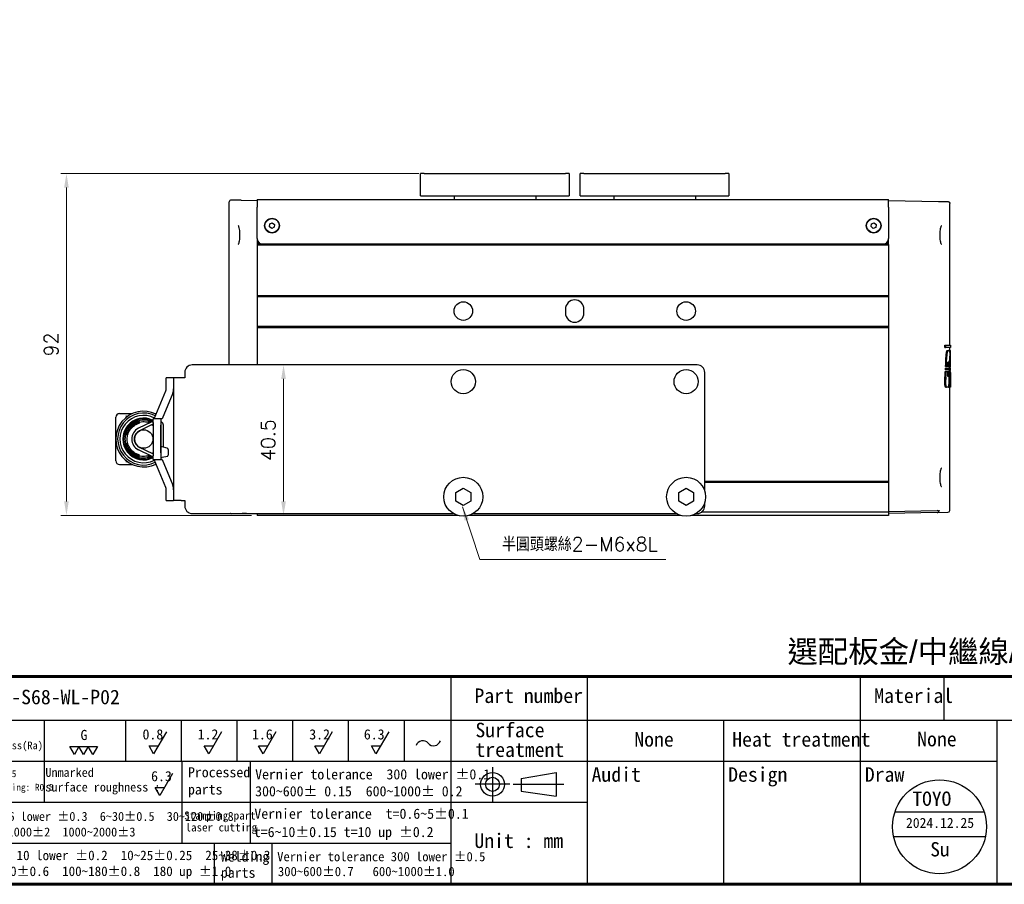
# Model space of a CAD drawing. Header units: inches. Extents: x 0 to 6721, y -3375 to 1330.
# Tile 192 of 198: x 6259 to 6524, y -302 to -70. Entities that reach past the tile are written whole.
import ezdxf
from ezdxf.enums import TextEntityAlignment as Align

# ---------------------------------------------------------------- set-up
doc = ezdxf.new("R2010")
doc.units = ezdxf.units.IN
doc.header["$MEASUREMENT"] = 0
doc.linetypes.add('SLD-實線', pattern=[0])
for name, color, linetype, lineweight in [('AM_0', 7, 'Continuous', 30), ('AM_5', 3, 'Continuous', 15), ('可見 (ISO)', 7, 'Continuous', 25)]:
    doc.layers.add(name, color=color, linetype=linetype, lineweight=lineweight)
doc.layers.add('BORDER', color=7, linetype='Continuous')
doc.layers.add('圖框', color=7, linetype='SLD-實線')
doc.styles.get("Standard").update_dxf_attribs({"font": 'arial.ttf'})
doc.styles.add('尺寸標註', font='romans.shx', dxfattribs={"bigfont": 'CHINESET.SHX'})
doc.styles.add('標題欄', font='txt')
doc.dimstyles.new('CNS1.5', dxfattribs={"dimtxt": 3.75, "dimasz": 3.75, "dimexe": 1.5, "dimexo": 1.5, "dimgap": 2.25, "dimtad": 1, "dimtoh": 1, "dimdsep": 46, "dimtxsty": '尺寸標註', "dimcen": 0, "dimclrd": 2, "dimclre": 2, "dimclrt": 1, "dimadec": 0, "dimazin": 2, "dimtp": 0.1, "dimtm": 0.1, "dimtfac": 0.71, "dimtmove": 0, "dimatfit": 0, "dimfxl": 0, "dimlwd": 13, "dimlwe": 13, "dimarcsym": 0})
doc.dimstyles.new('CNS1.5$0', dxfattribs={"dimtxt": 3.75, "dimasz": 3.75, "dimexe": 1.5, "dimexo": 1.5, "dimgap": 2.25, "dimtad": 1, "dimtoh": 1, "dimdsep": 46, "dimtxsty": '尺寸標註', "dimcen": 0, "dimclrd": 2, "dimclre": 2, "dimclrt": 1, "dimadec": 0, "dimazin": 2, "dimtp": 0.1, "dimtm": 0.1, "dimtfac": 0.71, "dimtmove": 0, "dimatfit": 0, "dimfxl": 0, "dimlwd": 13, "dimlwe": 13, "dimarcsym": 0})

# ---------------------------------------------------------------- blocks, each defined once
blk = doc.blocks.new('A4-英文圖框-橫式')
at = {"layer": 'BORDER', "color": 123, "linetype": 'Continuous', "lineweight": 60, "ltscale": 25.4}
blk.add_line((2151.7, -57.78), (2549.79, -57.78), dxfattribs=at)
at = {"layer": 'BORDER', "color": 60, "linetype": 'Continuous', "ltscale": 25.4}
for p, q in [((2364.21, -57.78), (2364.21, -95.06)), ((2388.73, -65.63), (2388.73, -57.78)), ((2437.78, -65.63), (2437.78, -57.78)), ((2452.78, -65.63), (2452.78, -57.78)), ((2151.7, -65.63), (2549.79, -65.63)), ((2291.22, -65.63), (2291.22, -80.35)), ((2305.82, -65.63), (2305.82, -72.99)), ((2315.82, -65.63), (2315.82, -72.99)), ((2325.82, -65.63), (2325.82, -72.99)), ((2335.82, -65.63), (2335.82, -72.99)), ((2345.82, -65.63), (2345.82, -72.99)), ((2355.82, -65.63), (2355.82, -72.99)), ((2364.21, -65.63), (2364.21, -95.06)), ((2364.22, -65.63), (2364.22, -72.99)), ((2364.22, -65.63), (2364.22, -72.99)), ((2388.73, -95.06), (2388.73, -65.63)), ((2413.26, -95.06), (2413.26, -65.63)), ((2437.78, -95.06), (2437.78, -65.63)), ((2462.31, -95.06), (2462.31, -65.63)), ((2151.7, -72.99), (2364.21, -72.99)), ((2315.96, -72.99), (2315.96, -80.35)), ((2328.19, -72.99), (2328.19, -80.35)), ((2364.21, -72.99), (2462.31, -72.99)), ((2151.7, -80.35), (2364.21, -80.35)), ((2315.96, -80.35), (2315.96, -87.7)), ((2328.19, -80.35), (2328.19, -87.7)), ((2364.21, -80.35), (2388.73, -80.35)), ((2151.7, -87.7), (2364.21, -87.7)), ((2321.74, -87.7), (2321.74, -95.06)), ((2332.11, -87.7), (2332.11, -95.06)), ((2364.21, -95.06), (2549.79, -95.06))]:
    blk.add_line(p, q, dxfattribs=at)
at = {"layer": 'BORDER', "color": 2, "linetype": 'Continuous', "ltscale": 25.4}
for p, q in [((2313.17, -67.68), (2310.88, -71.65)), ((2323.06, -67.68), (2320.77, -71.65)), ((2332.82, -67.68), (2330.53, -71.65)), ((2342.95, -67.68), (2340.66, -71.65)), ((2353.07, -67.68), (2350.78, -71.65)), ((2296.65, -71.76), (2295.82, -70.33)), ((2295.82, -70.33), (2297.47, -70.33)), ((2297.47, -70.33), (2296.65, -71.76)), ((2298.3, -71.76), (2297.47, -70.33)), ((2297.47, -70.33), (2299.12, -70.33)), ((2299.12, -70.33), (2298.3, -71.76)), ((2299.94, -71.76), (2299.12, -70.33)), ((2299.12, -70.33), (2300.77, -70.33)), ((2300.77, -70.33), (2299.94, -71.76)), ((2310.88, -71.65), (2310.05, -70.22)), ((2310.05, -70.22), (2311.7, -70.22)), ((2320.77, -71.65), (2319.94, -70.22)), ((2319.94, -70.22), (2321.59, -70.22)), ((2330.53, -71.65), (2329.7, -70.22)), ((2329.7, -70.22), (2331.35, -70.22)), ((2340.66, -71.65), (2339.84, -70.22)), ((2339.84, -70.22), (2341.48, -70.22)), ((2350.78, -71.65), (2349.96, -70.22)), ((2349.96, -70.22), (2351.61, -70.22)), ((2314.27, -75.17), (2311.98, -79.13)), ((2311.98, -79.13), (2311.16, -77.71)), ((2311.16, -77.71), (2312.8, -77.71))]:
    blk.add_line(p, q, dxfattribs=at)
at = {"layer": 'BORDER', "color": 4, "linetype": 'Continuous', "ltscale": 25.4}
for p, q in [((2371.71, -74.01), (2371.71, -80.23)), ((2374.82, -77.12), (2368.6, -77.12)), ((2375.39, -77.12), (2384.51, -77.12))]:
    blk.add_line(p, q, dxfattribs=at)
at = {"layer": 'BORDER', "color": 7, "linetype": 'Continuous', "ltscale": 25.4}
for p, q in [((2376.83, -76.06), (2383.16, -74.99)), ((2383.16, -74.99), (2383.16, -79.24)), ((2376.83, -76.06), (2376.83, -78.37)), ((2376.83, -78.37), (2383.16, -79.24))]:
    blk.add_line(p, q, dxfattribs=at)
at = {"layer": 'BORDER', "color": 123, "linetype": 'Continuous', "lineweight": 60, "ltscale": 25.4}
blk.add_lwpolyline([(2151.7, 188.79), (2555.09, 188.79), (2555.09, -95.06), (2151.7, -95.06)], close=True, dxfattribs=at)
at = {"layer": 'BORDER', "color": 7, "linetype": 'Continuous', "ltscale": 25.4}
for radius in [2.13, 1.26]:
    blk.add_circle((2371.71, -77.12), radius, dxfattribs=at)
at = {"layer": 'BORDER', "color": 2, "linetype": 'Continuous', "ltscale": 25.4}
for centre, start, end in [((2359.2, -70.55), 39.8056, 162.5792), ((2361.14, -68.94), 219.8056, 342.5792)]:
    blk.add_arc(centre, 1.26, start, end, dxfattribs=at)
at = {"layer": '圖框', "style": '標題欄'}
for s, height, p in [('Part number', 2.6053, (2368.46, -59.91)), (' Material', 2.605, (2438.46, -59.91)), ('Surface', 2.605, (2368.64, -66.07)), ('G', 1.82, (2297.75, -67.35)), ('0.8', 1.824, (2308.88, -67.24)), ('1.2', 1.824, (2318.77, -67.24)), ('1.6', 1.824, (2328.53, -67.24)), ('3.2', 1.824, (2338.81, -67.24)), ('6.3', 1.824, (2348.61, -67.24)), ('Heat treatment', 2.6053, (2414.74, -67.75)), ('Roughness(Ra)', 1.377, (2278.84, -69.44)), ('treatment', 2.605, (2368.64, -69.6)), ('Unmarked', 1.596, (2291.45, -74.18)), ('Processed', 1.824, (2317.04, -74.04)), ('Vernier tolerance  300 lower %%P0.1', 1.8237, (2329.1, -74.41)), ('Audit', 2.605, (2389.49, -74.05)), ('Design', 2.605, (2414.01, -74.05)), ('Draw', 2.605, (2438.54, -74.05)), ('Unmarked chamfer :C0.5', 1.2273, (2267.87, -74.6)), ('6.3', 1.824, (2310.42, -74.74)), ('Unmarked corner rounding: R0.5', 1.2273, (2267.85, -77.03)), ('surface roughness :', 1.5965, (2291.45, -76.81)), ('parts', 1.824, (2317.04, -77.12)), ('300~600%%P 0.15  600~1000%%P 0.2', 1.8237, (2329.1, -77.45)), ('Vernier tolerance  t=0.6~5%%P0.1', 1.8237, (2328.96, -81.48)), ('Vernier tolerance 6 lower %%P0.3  6~30%%P0.5  30~120%%P0.8', 1.6062, (2265.15, -82.07)), ('Stamping part', 1.4514, (2316.36, -81.99)), ('120~400%%P1.2  400~1000%%P2  1000~2000%%P3', 1.6062, (2265, -84.87)), ('laser cutting', 1.4514, (2316.61, -84.12)), ('t=6~10%%P0.15 t=10 up %%P0.2', 1.8237, (2328.87, -84.76)), ('Unit : mm', 2.605, (2368.45, -85.94)), ('Vernier tolerance 10 lower %%P0.2  10~25%%P0.25  25~38%%P0.3', 1.7169, (2265.25, -89.01)), ('Welding', 1.824, (2322.95, -89.17)), ('Vernier tolerance 300 lower %%P0.5  ', 1.6654, (2333.05, -89.26)), ('38~50%%P0.5  50~100%%P0.6  100~180%%P0.8  180 up %%P1.0', 1.7169, (2265.25, -91.86)), ('300~600%%P0.7   600~1000%%P1.0', 1.6654, (2333.19, -91.93)), ('parts', 1.824, (2322.95, -92.06))]:
    blk.add_text(s, height=height, dxfattribs=at).set_placement(p, align=Align.TOP_LEFT)
blk = doc.blocks.new('*D486')
at = {"layer": 'AM_5', "color": 2, "lineweight": 13}
for p, q in [((6366.46, -110.93), (6270.1, -110.93)), ((6271.6, -114.68), (6271.6, -199.18)), ((6321.46, -202.93), (6270.1, -202.93))]:
    blk.add_line(p, q, dxfattribs=at)
at = {"layer": 'AM_5', "color": 2}
for points in [[(6270.98, -114.68), (6272.23, -114.68), (6271.6, -110.93)], [(6270.98, -199.18), (6272.23, -199.18), (6271.6, -202.93)]]:
    blk.add_solid(points, dxfattribs=at)
at = {"layer": 'Defpoints', "color": 0}
for p in [(6367.96, -110.93), (6271.6, -202.93), (6322.96, -202.93)]:
    blk.add_point(p, dxfattribs=at)
at = {"layer": 'AM_5', "color": 1, "insert": (6267.48, -156.93), "char_height": 3.75, "attachment_point": 5, "rotation": 90, "style": '尺寸標註'}
blk.add_mtext('92', dxfattribs=at)
blk = doc.blocks.new('*D487')
at = {"layer": 'AM_5', "color": 2, "lineweight": 13}
for p, q in [((6306.96, -162.43), (6331.55, -162.43)), ((6330.05, -199.18), (6330.05, -166.18)), ((6324.46, -202.93), (6331.55, -202.93))]:
    blk.add_line(p, q, dxfattribs=at)
at = {"layer": 'AM_5', "color": 2}
for points in [[(6329.43, -166.18), (6330.68, -166.18), (6330.05, -162.43)], [(6329.43, -199.18), (6330.68, -199.18), (6330.05, -202.93)]]:
    blk.add_solid(points, dxfattribs=at)
at = {"layer": 'Defpoints', "color": 0}
for p in [(6305.46, -162.43), (6330.05, -162.43), (6322.96, -202.93)]:
    blk.add_point(p, dxfattribs=at)
at = {"layer": 'AM_5', "color": 1, "insert": (6325.93, -182.68), "char_height": 3.75, "attachment_point": 5, "rotation": 90, "style": '尺寸標註'}
blk.add_mtext('40.5', dxfattribs=at)

msp = doc.modelspace()

# ---------------------------------------------------------------- linework, layer by layer
for p, q in [((6296.99, -184.815), (6296.99, -187.105)), ((6296.99, -184.858), (6296.99, -187.062)), ((6298.749, -184.866), (6297.349, -184.521)), ((6298.99, -185.16), (6298.99, -186.76)), ((6298.774, -187.048), (6297.374, -187.393))]:
    msp.add_line(p, q)
at = {"color": 1}
for p, q in [((6494.71, -282.72), (6518.665, -282.72)), ((6494.329, -289.411), (6519.046, -289.411))]:
    msp.add_line(p, q, dxfattribs=at)
msp.add_circle((6506.687, -286.758), 12.64, dxfattribs=at)
for centre, start, end in [((6297.29, -184.815), 78.69007, 180), ((6298.69, -185.16), 0, 78.69007), ((6297.29, -187.105), 180, 286.32064), ((6298.69, -186.76), 286.32064, 0)]:
    msp.add_arc(centre, 0.3, start, end)
at = {"layer": 'AM_0'}
for p, q in [((6294.585, -177.737), (6290.982, -179.489)), ((6294.838, -178.415), (6291.297, -180.136)), ((6296.989, -184.61), (6296.989, -178.685)), ((6296.989, -186.085), (6296.989, -178.828)), ((6297.709, -184.61), (6297.709, -178.685)), ((6294.523, -187.002), (6290.982, -185.281)), ((6294.838, -186.355), (6291.297, -184.633)), ((6296.99, -186.385), (6296.989, -186.385)), ((6296.989, -187.105), (6296.99, -187.105))]:
    msp.add_line(p, q, dxfattribs=at)
for centre, radius, start, end in [((6292.39, -182.385), 3.22, 115.92463, 244.07537), ((6292.39, -182.385), 2.5, 115.92463, 244.07537), ((6294.969, -178.685), 1.02, 88.87435, 115.92463), ((6294.969, -178.685), 0.3, 86.17017, 115.92463), ((6296.689, -178.685), 1.02, 0, 72.89536), ((6294.969, -186.085), 1.02, 244.07537, 271.12565), ((6294.969, -186.085), 0.3, 244.07537, 273.82983)]:
    msp.add_arc(centre, radius, start, end, dxfattribs=at)
at = {"layer": '可見 (ISO)'}
for p, q in [((6366.96, -116.935), (6366.96, -110.935)), ((6367.96, -110.935), (6366.96, -110.935)), ((6367.96, -110.935), (6405.96, -110.935)), ((6406.96, -110.935), (6405.96, -110.935)), ((6406.96, -110.935), (6406.96, -116.935)), ((6409.96, -116.935), (6409.96, -110.935)), ((6410.96, -110.935), (6409.96, -110.935)), ((6410.96, -110.935), (6448.96, -110.935)), ((6449.96, -110.935), (6448.96, -110.935)), ((6449.96, -110.935), (6449.96, -116.935)), ((6315.46, -162.435), (6315.46, -118.563)), ((6318.612, -118.109), (6315.968, -118.063)), ((6318.612, -118.109), (6322.96, -118.185)), ((6322.96, -117.935), (6492.96, -117.935)), ((6322.96, -117.935), (6322.96, -119.935)), ((6366.96, -116.935), (6367.96, -116.935)), ((6367.96, -116.935), (6405.96, -116.935)), ((6375.96, -116.935), (6375.96, -117.935)), ((6397.96, -116.935), (6397.96, -117.935)), ((6405.96, -116.935), (6406.96, -116.935)), ((6409.96, -116.935), (6410.96, -116.935)), ((6410.96, -116.935), (6448.96, -116.935)), ((6418.96, -116.935), (6418.96, -117.935)), ((6440.96, -116.935), (6440.96, -117.935)), ((6448.96, -116.935), (6449.96, -116.935)), ((6492.96, -119.935), (6492.96, -117.935)), ((6492.96, -118.185), (6506.4, -118.419)), ((6506.4, -118.419), (6508.968, -118.464)), ((6509.46, -157.112), (6509.46, -118.964)), ((6322.96, -128.435), (6322.96, -119.935)), ((6492.96, -119.935), (6492.96, -128.435)), ((6326.275, -125.242), (6326.351, -124.495)), ((6326.351, -124.495), (6327.036, -124.188)), ((6327.036, -124.188), (6327.644, -124.628)), ((6488.256, -125.195), (6488.382, -124.455)), ((6488.382, -124.455), (6489.086, -124.195)), ((6489.086, -124.195), (6489.663, -124.674)), ((6326.883, -125.681), (6326.275, -125.242)), ((6327.568, -125.374), (6326.883, -125.681)), ((6327.644, -124.628), (6327.568, -125.374)), ((6488.833, -125.675), (6488.256, -125.195)), ((6489.537, -125.414), (6488.833, -125.675)), ((6489.663, -124.674), (6489.537, -125.414)), ((6322.96, -128.435), (6322.96, -129.985)), ((6323.342, -129.435), (6322.96, -129.435)), ((6323.63, -129.685), (6322.96, -129.685)), ((6492.289, -129.685), (6492.96, -129.685)), ((6492.946, -128.635), (6492.96, -128.635)), ((6492.96, -129.985), (6492.96, -128.435)), ((6324.46, -129.935), (6322.96, -129.935)), ((6322.96, -129.985), (6322.96, -130.235)), ((6322.96, -130.235), (6322.96, -143.835)), ((6492.96, -130.235), (6322.96, -130.235)), ((6491.46, -129.935), (6324.46, -129.935)), ((6492.96, -129.935), (6491.46, -129.935)), ((6492.96, -129.985), (6492.96, -130.235)), ((6492.96, -130.235), (6492.96, -143.835)), ((6322.96, -143.835), (6322.96, -144.135)), ((6492.96, -143.835), (6322.96, -143.835)), ((6322.96, -144.135), (6322.96, -152.135)), ((6492.96, -144.135), (6322.96, -144.135)), ((6492.96, -143.835), (6492.96, -144.135)), ((6492.96, -144.135), (6492.96, -152.135)), ((6405.96, -147.435), (6405.96, -148.435)), ((6410.96, -148.435), (6410.96, -147.435)), ((6322.96, -152.135), (6322.96, -152.435)), ((6492.96, -152.135), (6322.96, -152.135)), ((6322.96, -152.435), (6322.96, -162.435)), ((6492.96, -152.435), (6322.96, -152.435)), ((6492.96, -152.135), (6492.96, -152.435)), ((6492.96, -152.435), (6492.96, -193.813)), ((6508.123, -157.089), (6508.326, -157.093)), ((6508.123, -157.786), (6508.123, -157.089)), ((6508.123, -157.786), (6508.326, -157.782)), ((6508.326, -157.093), (6509.66, -157.116)), ((6508.326, -157.093), (6508.326, -157.782)), ((6509.66, -157.759), (6508.326, -157.782)), ((6508.709, -158.551), (6508.911, -158.554)), ((6508.911, -158.554), (6509.342, -158.562)), ((6509.342, -158.562), (6509.142, -158.558)), ((6509.416, -158.636), (6509.616, -158.639)), ((6509.46, -158.637), (6509.46, -157.763)), ((6509.46, -158.564), (6509.603, -158.566)), ((6509.616, -158.639), (6509.659, -158.64)), ((6509.66, -157.116), (6509.66, -157.759)), ((6508.464, -160.038), (6508.667, -160.039)), ((6509.188, -161.656), (6508.959, -161.66)), ((6441.46, -162.435), (6305.46, -162.435)), ((6508.247, -164.214), (6508.45, -164.218)), ((6508.27, -163.791), (6508.473, -163.787)), ((6508.295, -163.322), (6508.498, -163.326)), ((6508.324, -162.866), (6508.527, -162.863)), ((6508.45, -164.218), (6508.851, -164.225)), ((6508.866, -163.78), (6508.473, -163.787)), ((6508.498, -163.326), (6508.885, -163.332)), ((6508.91, -162.856), (6508.527, -162.863)), ((6508.898, -164.225), (6509.099, -164.229)), ((6508.914, -163.779), (6509.115, -163.776)), ((6508.929, -163.333), (6509.131, -163.337)), ((6508.946, -162.855), (6509.148, -162.852)), ((6509.099, -164.229), (6509.357, -164.233)), ((6509.366, -163.771), (6509.115, -163.776)), ((6509.131, -163.337), (6509.377, -163.341)), ((6509.389, -162.848), (6509.148, -162.852)), ((6509.317, -163.959), (6509.518, -163.956)), ((6509.361, -163.035), (6509.561, -163.031)), ((6509.372, -163.528), (6509.537, -163.531)), ((6509.46, -163.529), (6509.46, -163.033)), ((6509.46, -163.342), (6509.659, -163.346)), ((6509.46, -164.422), (6509.46, -163.957)), ((6509.46, -164.235), (6509.66, -164.239)), ((6509.645, -163.953), (6509.518, -163.956)), ((6509.537, -163.531), (6509.644, -163.532)), ((6509.642, -163.03), (6509.561, -163.031)), ((6509.643, -162.843), (6509.658, -162.843)), ((6509.645, -163.767), (6509.659, -163.766)), ((6300.46, -165.946), (6298.46, -165.946)), ((6298.46, -168.838), (6298.46, -165.946)), ((6302.46, -165.946), (6300.46, -165.946)), ((6300.46, -165.946), (6300.46, -168.838)), ((6303.46, -165.946), (6302.46, -165.946)), ((6303.46, -164.435), (6303.46, -165.946)), ((6443.46, -196.334), (6443.46, -164.435)), ((6508.128, -166.899), (6508.332, -166.9)), ((6508.166, -165.717), (6508.37, -165.718)), ((6508.799, -165.43), (6509.055, -165.434)), ((6509.352, -164.42), (6509.496, -164.423)), ((6509.496, -164.423), (6509.647, -164.425)), ((6509.651, -165.724), (6509.659, -165.724)), ((6509.653, -166.903), (6509.658, -166.903)), ((6509.66, -164.49), (6509.66, -168.257)), ((6295.23, -176.935), (6298.339, -169.438)), ((6300.46, -168.838), (6300.46, -196.032)), ((6508.336, -168.465), (6508.538, -168.462)), ((6509.087, -168.452), (6508.538, -168.462)), ((6509.087, -168.452), (6509.236, -168.45)), ((6509.465, -168.446), (6509.236, -168.45)), ((6509.46, -201.605), (6509.46, -168.446)), ((6509.465, -168.446), (6509.593, -168.444)), ((6509.656, -168.442), (6509.593, -168.444)), ((6509.656, -168.442), (6509.658, -168.442)), ((6300.218, -170.038), (6297.359, -176.935)), ((6284.89, -179.189), (6284.89, -176.535)), ((6285.89, -175.535), (6289.336, -175.535)), ((6293.514, -177.536), (6293.514, -177.536)), ((6296.989, -176.935), (6294.989, -176.935)), ((6294.989, -177.935), (6294.989, -176.935)), ((6295.444, -175.535), (6295.811, -175.535)), ((6297.11, -176.935), (6296.989, -176.935)), ((6296.989, -176.935), (6296.989, -177.935)), ((6297.359, -176.935), (6297.11, -176.935)), ((6284.89, -182.385), (6284.89, -179.189)), ((6291.205, -177.68), (6291.205, -177.68)), ((6293.525, -178.052), (6293.525, -178.052)), ((6293.574, -177.68), (6293.574, -177.68)), ((6294.989, -177.935), (6294.989, -186.935)), ((6296.989, -177.935), (6296.989, -186.935)), ((6287.29, -182.385), (6287.453, -182.385)), ((6287.445, -181.135), (6287.445, -181.135)), ((6287.79, -182.385), (6287.952, -182.385)), ((6287.81, -181.191), (6287.81, -181.191)), ((6287.953, -182.385), (6287.952, -182.385)), ((6284.89, -188.235), (6284.89, -185.58)), ((6287.445, -183.635), (6287.445, -183.635)), ((6291.205, -187.089), (6291.205, -187.089)), ((6291.254, -186.717), (6291.254, -186.717)), ((6291.265, -187.232), (6291.265, -187.232)), ((6293.574, -187.089), (6293.574, -187.089)), ((6294.989, -187.935), (6294.989, -186.935)), ((6294.989, -187.935), (6296.989, -187.935)), ((6298.339, -195.432), (6295.23, -187.935)), ((6296.989, -186.935), (6296.989, -187.935)), ((6296.989, -187.935), (6297.11, -187.935)), ((6297.11, -187.935), (6297.359, -187.935)), ((6297.359, -187.935), (6300.218, -194.831)), ((6285.89, -189.235), (6289.336, -189.235)), ((6295.444, -189.235), (6295.769, -189.235)), ((6298.46, -198.924), (6298.46, -196.032)), ((6300.46, -196.032), (6300.46, -198.924)), ((6376.46, -196.78), (6378.46, -195.625)), ((6378.46, -195.625), (6380.46, -196.78)), ((6436.46, -196.78), (6438.46, -195.625)), ((6438.46, -195.625), (6440.46, -196.78)), ((6492.96, -193.813), (6443.46, -193.813)), ((6492.96, -194.113), (6443.46, -194.113)), ((6492.96, -193.813), (6492.96, -194.113)), ((6492.96, -194.113), (6492.96, -202.113)), ((6376.46, -199.089), (6376.46, -196.78)), ((6380.46, -196.78), (6380.46, -199.089)), ((6436.46, -199.089), (6436.46, -196.78)), ((6440.46, -196.78), (6440.46, -199.089)), ((6298.46, -198.924), (6300.46, -198.924)), ((6302.46, -198.924), (6300.46, -198.924)), ((6302.46, -198.924), (6303.46, -198.924)), ((6303.46, -198.924), (6303.46, -200.435)), ((6378.46, -200.244), (6376.46, -199.089)), ((6380.46, -199.089), (6378.46, -200.244)), ((6438.46, -200.244), (6436.46, -199.089)), ((6440.46, -199.089), (6438.46, -200.244)), ((6443.46, -200.435), (6443.46, -199.536)), ((6305.46, -202.435), (6375.755, -202.435)), ((6315.968, -202.507), (6318.928, -202.455)), ((6320.095, -202.435), (6318.928, -202.455)), ((6322.96, -202.435), (6322.96, -202.935)), ((6376.859, -202.935), (6322.96, -202.935)), ((6436.859, -202.935), (6380.06, -202.935)), ((6381.164, -202.435), (6435.755, -202.435)), ((6492.96, -202.935), (6440.06, -202.935)), ((6441.164, -202.435), (6441.46, -202.435)), ((6492.96, -202.113), (6442.548, -202.113)), ((6492.96, -201.885), (6506.086, -201.655)), ((6492.96, -202.113), (6492.96, -202.935)), ((6506.086, -202.156), (6492.96, -202.385)), ((6506.086, -202.156), (6508.968, -202.105))]:
    msp.add_line(p, q, dxfattribs=at)
for centre, radius in [((6326.96, -124.935), 2), ((6326.96, -124.935), 1.9), ((6488.96, -124.935), 2), ((6488.96, -124.935), 1.9), ((6378.46, -147.935), 2.5), ((6438.46, -147.935), 2.5), ((6378.46, -166.935), 3.25), ((6438.46, -166.935), 3.25), ((6292.39, -182.385), 2.5), ((6378.46, -197.935), 5.25), ((6438.46, -197.935), 5.25)]:
    msp.add_circle(centre, radius, dxfattribs=at)
for centre, radius, start, end in [((6315.96, -118.563), 0.5, 89, 180), ((6324.46, -128.435), 1.5, 180, 270), ((6491.46, -128.435), 1.5, 270, 0), ((6408.46, -147.435), 2.5, 0, 180), ((6408.46, -148.435), 2.5, 180, 0), ((6305.46, -164.435), 2, 90, 180), ((6441.46, -164.435), 2, 0, 90), ((6292.39, -182.385), 7.5, 63.3764, 296.33027), ((6285.89, -176.535), 1, 90, 180), ((6292.39, -182.385), 7, 63.08291, 296.6027), ((6292.39, -182.385), 6.375, 62.6511, 297.0035), ((6292.39, -182.385), 5.625, 62.47626, 297.52374), ((6292.39, -182.385), 5.5, 61.79558, 298.20442), ((6292.39, -182.385), 5.45, 61.5133, 298.4867), ((6285.89, -188.235), 1, 180, 270), ((6305.46, -200.435), 2, 180, 270), ((6441.46, -200.435), 2, 270, 0), ((6508.96, -201.605), 0.5, 271, 0)]:
    msp.add_arc(centre, radius, start, end, dxfattribs=at)
for centre, major_axis, ratio, start_param, end_param in [((5538.058, -144.651), (969.975, -55.285), 0.9518055, 0.0443846, 0.0446891), ((5536.116, -144.651), (972.114, -55.406), 0.9518055, 0.0399793, 0.0447184), ((5531.861, -162.612), (976.363, 55.649), 0.9518055, 6.2229261, 6.2276415), ((5571.868, -114.317), (936.195, -53.359), 0.9518055, 0.005397, 0.0085697), ((5569.852, -114.311), (938.409, -53.485), 0.9518055, 0.0055231, 0.008683), ((5562.548, -132.255), (945.74, 53.467), 0.9509983, 6.1898372, 6.1911654), ((5568.745, -128.354), (939.353, -53.106), 0.9509983, 0.0208149, 0.0221522), ((5566.801, -128.352), (941.494, -53.227), 0.9509983, 0.0209042, 0.0222384), ((5535.827, -146.235), (972.402, 55.423), 0.9518055, 6.205457, 6.20752), ((5531.871, -159.39), (976.353, -55.648), 0.9518055, 0.0561012, 0.0580798), ((5577.763, -114.5), (930.302, -53.023), 0.9518055, 0.0020394, 0.0037366), ((6418.005, -113.401), (1.867, -281.851), 0.3244115, 1.3889018, 1.3905911), ((5575.74, -114.493), (932.522, -53.15), 0.9518055, 0.0021684, 0.0038587), ((6417.926, -113.358), (1.888, -282.594), 0.3245435, 1.3892165, 1.3908758), ((5549.745, -132.05), (958.497, 54.63), 0.9518055, 6.1868431, 6.1881628), ((5556.392, -128.147), (951.662, -54.241), 0.9518055, 0.0187108, 0.0200404), ((6417.985, -131.838), (-1.883, -282.499), 0.3244427, 1.4596472, 1.4612425), ((6417.952, -127.889), (1.878, -281.936), 0.3245004, 1.4409896, 1.442585), ((5554.414, -128.145), (953.837, -54.365), 0.9518055, 0.0187981, 0.0201247), ((6417.967, -127.895), (1.879, -282.528), 0.3244748, 1.4412955, 1.4428624), ((5537.868, -146.368), (970.364, 55.307), 0.9518055, 6.2011987, 6.2040654), ((6417.96, -155.251), (6.393, -111.01), 0.8222345, 1.4450449, 1.4467321), ((5538.058, -144.651), (969.975, -55.285), 0.9518055, 0.039932, 0.0401341), ((6417.996, -146.351), (-1.883, -282.484), 0.3244238, 1.511252, 1.5127788), ((6417.958, -155.251), (6.407, -111.253), 0.822242, 1.445242, 1.4490696), ((6418.206, -163.856), (-1.704, 444.866), 0.205539, 4.7113837, 4.71233), ((6417.99, -159.307), (1.88, -282.493), 0.3244332, 1.5528501, 1.5543387), ((6417.96, -159.264), (1.875, -285.087), 0.3215892, 1.5460177, 1.5512302), ((6417.96, -155.302), (6.539, -110.753), 0.8258607, 1.4032203, 1.4397256), ((6268.201, -163.396), (241.398, 6.84), 0.7876167, 6.2206801, 6.2347082), ((2490.224, -201.823), (3993.345, 462.585), 0.9884314, 6.1749219, 6.1755928), ((3793.577, -163.894), (2704.323, -256.888), 0.9828225, 0.0946491, 0.0961536), ((6296.46, -168.838), (2, 0), 0.8777261, 5.9341195, 6.2831853), ((6296.46, -168.838), (-4, 0), 0.8777261, 2.7925268, 3.1415927), ((6296.46, -196.032), (-2, 0), 0.8777261, 3.1415927, 3.4906585), ((6296.46, -196.032), (4, 0), 0.8777261, 0, 0.3490659), ((6506.077, -202.156), (-0.355, -0.365), 0.9656926, 2.9982589, 3.9139005)]:
    msp.add_ellipse(centre, major_axis=major_axis, ratio=ratio, start_param=start_param, end_param=end_param, dxfattribs=at)
for points, knots in [([(6508.968, -118.464), (6508.987, -118.465), (6509.006, -118.466), (6509.043, -118.471), (6509.062, -118.474), (6509.121, -118.489), (6509.16, -118.504), (6509.234, -118.544), (6509.269, -118.569), (6509.33, -118.626), (6509.358, -118.659), (6509.403, -118.73), (6509.421, -118.768), (6509.451, -118.858), (6509.46, -118.911), (6509.46, -118.964)], [0, 0, 0, 0, 0.005665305, 0.005665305, 0.011258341, 0.011258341, 0.023854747, 0.023854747, 0.036451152, 0.036451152, 0.049047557, 0.049047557, 0.061643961, 0.061643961, 0.077460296, 0.077460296, 0.077460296, 0.077460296]), ([(6318.295, -126.628), (6318.274, -126.363), (6318.242, -126.109), (6318.162, -125.664), (6318.114, -125.466), (6318.011, -125.155), (6317.955, -125.035), (6317.889, -124.939), (6317.871, -124.921), (6317.856, -124.908), (6317.852, -124.906), (6317.852, -124.906)], [0, 0, 0, 0, 0.08382166, 0.08382166, 0.16759435, 0.16759435, 0.25087345, 0.25087345, 0.28829627, 0.28829627, 0.30794191, 0.30794191, 0.30794191, 0.30794191]), ([(6317.852, -129.964), (6317.852, -129.964), (6317.853, -129.963), (6317.866, -129.954), (6317.909, -129.91), (6317.99, -129.759), (6318.03, -129.66), (6318.116, -129.391), (6318.161, -129.205), (6318.239, -128.776), (6318.272, -128.525), (6318.316, -127.997), (6318.327, -127.714), (6318.327, -127.162), (6318.316, -126.886), (6318.295, -126.628)], [0.03011101, 0.03011101, 0.03011101, 0.03011101, 0.04034191, 0.04034191, 0.11061865, 0.11061865, 0.17329338, 0.17329338, 0.25206081, 0.25206081, 0.33562457, 0.33562457, 0.4193803, 0.4193803, 0.50117092, 0.50117092, 0.50117092, 0.50117092]), ([(6507.181, -124.974), (6507.181, -124.974), (6507.171, -124.98), (6507.134, -125.023), (6507.098, -125.079), (6507.023, -125.246), (6506.981, -125.364), (6506.899, -125.67), (6506.859, -125.87), (6506.792, -126.319), (6506.766, -126.577), (6506.743, -126.972), (6506.738, -127.105), (6506.733, -127.374), (6506.733, -127.511), (6506.74, -127.855), (6506.75, -128.064), (6506.767, -128.262)], [0.03219876, 0.03219876, 0.03219876, 0.03219876, 0.06590148, 0.06590148, 0.12406075, 0.12406075, 0.19011887, 0.19011887, 0.26835771, 0.26835771, 0.35010783, 0.35010783, 0.39041176, 0.39041176, 0.43106874, 0.43106874, 0.4941658, 0.4941658, 0.4941658, 0.4941658]), ([(6506.767, -128.262), (6506.788, -128.522), (6506.821, -128.769), (6506.898, -129.198), (6506.945, -129.386), (6507.042, -129.68), (6507.097, -129.791), (6507.155, -129.874), (6507.171, -129.888), (6507.179, -129.895), (6507.181, -129.896), (6507.181, -129.896)], [0, 0, 0, 0, 0.08250737, 0.08250737, 0.16388954, 0.16388954, 0.24527527, 0.24527527, 0.28087206, 0.28087206, 0.29299483, 0.29299483, 0.29299483, 0.29299483]), ([(6508.464, -160.038), (6508.466, -160.013), (6508.467, -159.988), (6508.487, -159.673), (6508.513, -159.409), (6508.573, -158.989), (6508.61, -158.807), (6508.669, -158.626), (6508.689, -158.581), (6508.709, -158.551)], [0.08154481, 0.08154481, 0.08154481, 0.08154481, 0.08905093, 0.08905093, 0.17810185, 0.17810185, 0.26789382, 0.26789382, 0.31323738, 0.31323738, 0.31323738, 0.31323738]), ([(6508.911, -158.554), (6508.891, -158.584), (6508.871, -158.629), (6508.812, -158.81), (6508.775, -158.992), (6508.716, -159.411), (6508.689, -159.675), (6508.67, -159.99), (6508.669, -160.014), (6508.667, -160.039)], [-1.02549887, -1.02549887, -1.02549887, -1.02549887, -0.980258, -0.980258, -0.89060396, -0.89060396, -0.8016862, -0.8016862, -0.79419878, -0.79419878, -0.79419878, -0.79419878]), ([(6509.342, -158.562), (6509.342, -158.562), (6509.342, -158.562), (6509.356, -158.562), (6509.37, -158.595), (6509.395, -158.73), (6509.407, -158.831), (6509.424, -159.065), (6509.431, -159.212), (6509.44, -159.536), (6509.442, -159.712), (6509.442, -159.876), (6509.442, -159.93), (6509.442, -159.985), (6509.442, -160.041)], [0.59483347, 0.59483347, 0.59483347, 0.59483347, 0.5955878, 0.5955878, 0.64524252, 0.64524252, 0.69489723, 0.69489723, 0.74434458, 0.74434458, 0.79379192, 0.79379192, 0.79379192, 0.80994883, 0.80994883, 0.80994883, 0.80994883]), ([(6508.336, -168.465), (6508.312, -168.459), (6508.287, -168.426), (6508.236, -168.298), (6508.211, -168.195), (6508.171, -167.958), (6508.154, -167.809), (6508.131, -167.481), (6508.125, -167.302), (6508.125, -167.135), (6508.125, -167.058), (6508.126, -166.978), (6508.128, -166.899)], [0.61146097, 0.61146097, 0.61146097, 0.61146097, 0.65636402, 0.65636402, 0.70729834, 0.70729834, 0.7575845, 0.7575845, 0.80787067, 0.80787067, 0.80787067, 0.83096784, 0.83096784, 0.83096784, 0.83096784]), ([(6508.332, -166.9), (6508.33, -166.979), (6508.328, -167.058), (6508.328, -167.302), (6508.334, -167.48), (6508.357, -167.807), (6508.375, -167.956), (6508.414, -168.192), (6508.439, -168.295), (6508.49, -168.423), (6508.515, -168.455), (6508.538, -168.462)], [-0.42590302, -0.42590302, -0.42590302, -0.42590302, -0.40285249, -0.40285249, -0.35269995, -0.35269995, -0.30254741, -0.30254741, -0.2517516, -0.2517516, -0.20697866, -0.20697866, -0.20697866, -0.20697866]), ([(6509.087, -168.452), (6509.11, -168.426), (6509.133, -168.372), (6509.184, -168.169), (6509.211, -167.987), (6509.251, -167.569), (6509.268, -167.305), (6509.28, -166.973), (6509.282, -166.929), (6509.283, -166.885)], [-0.32658005, -0.32658005, -0.32658005, -0.32658005, -0.26613231, -0.26613231, -0.17698694, -0.17698694, -0.08849347, -0.08849347, -0.07538037, -0.07538037, -0.07538037, -0.07538037]), ([(6509.658, -166.903), (6509.657, -166.981), (6509.657, -167.059), (6509.657, -167.299), (6509.658, -167.474), (6509.658, -167.797), (6509.659, -167.944), (6509.66, -168.177), (6509.66, -168.277), (6509.659, -168.403), (6509.659, -168.435), (6509.658, -168.442)], [-0.41726161, -0.41726161, -0.41726161, -0.41726161, -0.39455542, -0.39455542, -0.34524219, -0.34524219, -0.29592895, -0.29592895, -0.24661396, -0.24661396, -0.20320521, -0.20320521, -0.20320521, -0.20320521]), ([(6288.118, -176.22), (6288.05, -176.267), (6287.972, -176.293), (6287.813, -176.3), (6287.735, -176.287), (6287.644, -176.254), (6287.633, -176.249), (6287.621, -176.245)], [-0.070670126, -0.070670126, -0.070670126, -0.070670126, -0.032952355, -0.032952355, 0, 0, 0.004719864, 0.004719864, 0.004719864, 0.004719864]), ([(6287.632, -180.318), (6287.854, -179.808), (6288.164, -179.327), (6288.913, -178.496), (6289.365, -178.136), (6290.346, -177.587), (6290.889, -177.391), (6291.994, -177.186), (6292.572, -177.174), (6293.652, -177.329), (6294.169, -177.487), (6294.646, -177.717)], [0, 0, 0, 0, 0.16707799, 0.16707799, 0.33577245, 0.33577245, 0.50445121, 0.50445121, 0.67316364, 0.67316364, 0.83173608, 0.83173608, 0.83173608, 0.83173608]), ([(6290.377, -177.88), (6290.49, -177.83), (6290.607, -177.782), (6290.826, -177.696), (6290.931, -177.657), (6291.102, -177.595), (6291.171, -177.57), (6291.238, -177.543), (6291.254, -177.537), (6291.275, -177.527), (6291.281, -177.524), (6291.281, -177.524)], [0, 0, 0, 0, 0.03737858, 0.03737858, 0.07443829, 0.07443829, 0.10791003, 0.10791003, 0.12138699, 0.12138699, 0.13236029, 0.13236029, 0.13236029, 0.13236029]), ([(6293.499, -177.525), (6293.499, -177.525), (6293.499, -177.525), (6293.501, -177.526), (6293.506, -177.528), (6293.524, -177.537), (6293.541, -177.544), (6293.592, -177.564), (6293.63, -177.578), (6293.73, -177.614), (6293.797, -177.638), (6293.951, -177.695), (6294.041, -177.729), (6294.202, -177.794), (6294.273, -177.824), (6294.344, -177.855)], [0.0290476, 0.0290476, 0.0290476, 0.0290476, 0.03084067, 0.03084067, 0.03992156, 0.03992156, 0.05439052, 0.05439052, 0.07486132, 0.07486132, 0.10176399, 0.10176399, 0.13237349, 0.13237349, 0.15554915, 0.15554915, 0.15554915, 0.15554915]), ([(6287.453, -182.384), (6287.454, -181.854), (6287.542, -181.316), (6287.882, -180.306), (6288.14, -179.821), (6288.789, -178.97), (6289.189, -178.593), (6289.868, -178.135), (6290.118, -177.996), (6290.377, -177.88)], [0, 0, 0, 0, 0.15921259, 0.15921259, 0.31979624, 0.31979624, 0.48036655, 0.48036655, 0.56547947, 0.56547947, 0.56547947, 0.56547947]), ([(6287.952, -182.385), (6287.952, -181.907), (6288.032, -181.424), (6288.338, -180.516), (6288.57, -180.08), (6289.153, -179.314), (6289.513, -178.975), (6290.055, -178.61), (6290.205, -178.521), (6290.359, -178.442)], [0, 0, 0, 0, 0.14320104, 0.14320104, 0.28755049, 0.28755049, 0.43192589, 0.43192589, 0.48388286, 0.48388286, 0.48388286, 0.48388286]), ([(6288.186, -180.309), (6288.409, -179.858), (6288.71, -179.438), (6289.424, -178.721), (6289.847, -178.416), (6290.757, -177.964), (6291.256, -177.81), (6292.264, -177.674), (6292.785, -177.689), (6293.541, -177.836), (6293.796, -177.908), (6294.043, -178.001)], [0, 0, 0, 0, 0.15108889, 0.15108889, 0.30354236, 0.30354236, 0.45602192, 0.45602192, 0.60853631, 0.60853631, 0.68708795, 0.68708795, 0.68708795, 0.68708795]), ([(6290.359, -178.442), (6290.477, -178.381), (6290.599, -178.324), (6290.825, -178.224), (6290.933, -178.18), (6291.064, -178.128), (6291.099, -178.113), (6291.186, -178.078), (6291.231, -178.059), (6291.264, -178.043), (6291.27, -178.039), (6291.27, -178.039)], [0, 0, 0, 0, 0.0398539, 0.0398539, 0.078478, 0.078478, 0.09515563, 0.09515563, 0.12356186, 0.12356186, 0.13513432, 0.13513432, 0.13513432, 0.13513432]), ([(6293.51, -178.04), (6293.51, -178.04), (6293.51, -178.04), (6293.513, -178.042), (6293.518, -178.045), (6293.537, -178.054), (6293.555, -178.062), (6293.608, -178.085), (6293.647, -178.1), (6293.71, -178.126), (6293.731, -178.134), (6293.752, -178.142)], [0.028407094, 0.028407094, 0.028407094, 0.028407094, 0.030685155, 0.030685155, 0.039960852, 0.039960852, 0.054749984, 0.054749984, 0.075439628, 0.075439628, 0.084552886, 0.084552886, 0.084552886, 0.084552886]), ([(6284.89, -185.58), (6284.89, -185.507), (6284.89, -185.416), (6284.89, -185.308), (6284.89, -185.254), (6284.89, -185.196), (6284.89, -185.133), (6284.89, -185.07), (6284.89, -185.003), (6284.89, -184.932), (6284.89, -184.892), (6284.89, -184.848), (6284.89, -184.806), (6284.89, -184.473), (6284.89, -184.218), (6284.89, -184.041), (6284.89, -184.038), (6284.89, -184.037), (6284.89, -184.032), (6284.89, -183.754), (6284.89, -183.495), (6284.89, -183.255), (6284.89, -183.248), (6284.89, -183.241), (6284.89, -183.232), (6284.89, -183.089), (6284.89, -182.947), (6284.89, -182.806), (6284.89, -182.664), (6284.89, -182.524), (6284.89, -182.385)], [0, 0, 0, 0, 0.109375, 0.109375, 0.109375, 0.1640625, 0.1640625, 0.1640625, 0.21875, 0.21875, 0.21875, 0.25, 0.25, 0.25, 0.4960938, 0.4960938, 0.4960938, 0.5, 0.5, 0.5, 0.7421875, 0.7421875, 0.7421875, 0.75, 0.75, 0.75, 0.875, 0.875, 0.875, 1, 1, 1, 1]), ([(6287.284, -181.209), (6287.284, -181.209), (6287.284, -181.209), (6287.285, -181.207), (6287.288, -181.203), (6287.296, -181.185), (6287.303, -181.168), (6287.323, -181.118), (6287.337, -181.08), (6287.373, -180.981), (6287.397, -180.914), (6287.453, -180.761), (6287.487, -180.671), (6287.557, -180.494), (6287.594, -180.405), (6287.632, -180.318)], [0.02934045, 0.02934045, 0.02934045, 0.02934045, 0.03095249, 0.03095249, 0.03998708, 0.03998708, 0.05438784, 0.05438784, 0.07489663, 0.07489663, 0.10186508, 0.10186508, 0.13255013, 0.13255013, 0.1610378, 0.1610378, 0.1610378, 0.1610378]), ([(6290.377, -186.888), (6289.893, -186.671), (6289.439, -186.373), (6288.655, -185.651), (6288.316, -185.219), (6287.803, -184.28), (6287.621, -183.762), (6287.479, -182.954), (6287.453, -182.669), (6287.453, -182.384)], [0, 0, 0, 0, 0.15899681, 0.15899681, 0.31953251, 0.31953251, 0.48008444, 0.48008444, 0.56542865, 0.56542865, 0.56542865, 0.56542865]), ([(6287.798, -181.206), (6287.798, -181.206), (6287.799, -181.205), (6287.8, -181.203), (6287.803, -181.198), (6287.812, -181.18), (6287.82, -181.162), (6287.842, -181.11), (6287.857, -181.072), (6287.897, -180.971), (6287.924, -180.903), (6287.986, -180.749), (6288.024, -180.658), (6288.103, -180.482), (6288.144, -180.395), (6288.186, -180.309)], [0.02876921, 0.02876921, 0.02876921, 0.02876921, 0.03081794, 0.03081794, 0.04003151, 0.04003151, 0.05473033, 0.05473033, 0.07545463, 0.07545463, 0.10268552, 0.10268552, 0.13377126, 0.13377126, 0.16244038, 0.16244038, 0.16244038, 0.16244038]), ([(6290.359, -186.328), (6289.935, -186.109), (6289.542, -185.818), (6288.874, -185.132), (6288.592, -184.726), (6288.178, -183.858), (6288.04, -183.383), (6287.963, -182.733), (6287.952, -182.559), (6287.952, -182.385)], [0, 0, 0, 0, 0.1430279, 0.1430279, 0.28733668, 0.28733668, 0.43169768, 0.43169768, 0.48388567, 0.48388567, 0.48388567, 0.48388567]), ([(6287.632, -184.451), (6287.583, -184.339), (6287.537, -184.225), (6287.454, -184.01), (6287.416, -183.907), (6287.355, -183.739), (6287.33, -183.669), (6287.303, -183.602), (6287.296, -183.586), (6287.287, -183.566), (6287.283, -183.559), (6287.283, -183.559)], [0, 0, 0, 0, 0.03662619, 0.03662619, 0.07316102, 0.07316102, 0.10658162, 0.10658162, 0.12014484, 0.12014484, 0.13114985, 0.13114985, 0.13114985, 0.13114985]), ([(6294.646, -187.052), (6294.232, -187.252), (6293.788, -187.398), (6292.785, -187.584), (6292.208, -187.596), (6291.094, -187.436), (6290.544, -187.262), (6289.54, -186.753), (6289.075, -186.411), (6288.288, -185.608), (6287.956, -185.135), (6287.685, -184.57), (6287.658, -184.511), (6287.632, -184.451)], [0.36704609, 0.36704609, 0.36704609, 0.36704609, 0.50445121, 0.50445121, 0.67316364, 0.67316364, 0.84189302, 0.84189302, 1.01062711, 1.01062711, 1.17935174, 1.17935174, 1.19880205, 1.19880205, 1.19880205, 1.19880205]), ([(6288.186, -184.46), (6288.129, -184.345), (6288.075, -184.226), (6287.98, -184.005), (6287.937, -183.899), (6287.87, -183.731), (6287.843, -183.663), (6287.81, -183.586), (6287.798, -183.563), (6287.798, -183.563)], [0, 0, 0, 0, 0.0386648, 0.0386648, 0.07654886, 0.07654886, 0.11033668, 0.11033668, 0.13315612, 0.13315612, 0.13315612, 0.13315612]), ([(6294.043, -186.769), (6293.712, -186.893), (6293.367, -186.98), (6292.516, -187.096), (6291.994, -187.081), (6290.996, -186.887), (6290.507, -186.705), (6289.624, -186.202), (6289.219, -185.873), (6288.606, -185.182), (6288.37, -184.832), (6288.186, -184.46)], [0.35076183, 0.35076183, 0.35076183, 0.35076183, 0.45602192, 0.45602192, 0.60853631, 0.60853631, 0.76104126, 0.76104126, 0.91349562, 0.91349562, 1.03797829, 1.03797829, 1.03797829, 1.03797829]), ([(6291.269, -186.729), (6291.269, -186.729), (6291.269, -186.729), (6291.267, -186.728), (6291.261, -186.725), (6291.242, -186.715), (6291.224, -186.707), (6291.171, -186.685), (6291.132, -186.669), (6291.031, -186.629), (6290.963, -186.602), (6290.808, -186.538), (6290.718, -186.499), (6290.539, -186.417), (6290.448, -186.373), (6290.359, -186.328)], [0.02840709, 0.02840709, 0.02840709, 0.02840709, 0.03068516, 0.03068516, 0.03996085, 0.03996085, 0.05474998, 0.05474998, 0.07543963, 0.07543963, 0.10260891, 0.10260891, 0.13364156, 0.13364156, 0.16363703, 0.16363703, 0.16363703, 0.16363703]), ([(6291.28, -187.243), (6291.28, -187.243), (6291.28, -187.243), (6291.278, -187.242), (6291.273, -187.24), (6291.255, -187.231), (6291.238, -187.224), (6291.187, -187.204), (6291.149, -187.19), (6291.05, -187.154), (6290.983, -187.13), (6290.829, -187.073), (6290.739, -187.039), (6290.559, -186.967), (6290.467, -186.928), (6290.377, -186.888)], [0.02904236, 0.02904236, 0.02904236, 0.02904236, 0.03083092, 0.03083092, 0.03990337, 0.03990337, 0.05435536, 0.05435536, 0.07479328, 0.07479328, 0.10164983, 0.10164983, 0.13219651, 0.13219651, 0.16188825, 0.16188825, 0.16188825, 0.16188825]), ([(6294.344, -186.915), (6294.249, -186.956), (6294.153, -186.995), (6293.953, -187.074), (6293.848, -187.113), (6293.678, -187.174), (6293.608, -187.199), (6293.541, -187.226), (6293.525, -187.233), (6293.504, -187.242), (6293.498, -187.246), (6293.498, -187.246)], [0.00640693, 0.00640693, 0.00640693, 0.00640693, 0.03737858, 0.03737858, 0.07443829, 0.07443829, 0.10791003, 0.10791003, 0.12138699, 0.12138699, 0.13236029, 0.13236029, 0.13236029, 0.13236029]), ([(6293.752, -186.627), (6293.714, -186.643), (6293.679, -186.657), (6293.593, -186.691), (6293.548, -186.711), (6293.515, -186.727), (6293.509, -186.73), (6293.509, -186.73)], [0.078891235, 0.078891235, 0.078891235, 0.078891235, 0.095155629, 0.095155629, 0.123561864, 0.123561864, 0.135134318, 0.135134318, 0.135134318, 0.135134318]), ([(6294.989, -185.978), (6294.949, -186.007), (6294.908, -186.035), (6294.777, -186.124), (6294.685, -186.181), (6294.591, -186.235)], [0.417107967, 0.417107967, 0.417107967, 0.417107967, 0.431925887, 0.431925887, 0.464434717, 0.464434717, 0.464434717, 0.464434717]), ([(6288.118, -188.549), (6288.05, -188.503), (6287.972, -188.477), (6287.813, -188.469), (6287.735, -188.482), (6287.644, -188.516), (6287.633, -188.52), (6287.621, -188.525)], [0.000001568, 0.000001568, 0.000001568, 0.000001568, 0.037733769, 0.037733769, 0.070683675, 0.070683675, 0.075426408, 0.075426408, 0.075426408, 0.075426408]), ([(6507.181, -190.224), (6507.181, -190.224), (6507.171, -190.23), (6507.134, -190.273), (6507.098, -190.329), (6507.023, -190.496), (6506.981, -190.614), (6506.899, -190.92), (6506.859, -191.12), (6506.792, -191.569), (6506.766, -191.827), (6506.743, -192.222), (6506.738, -192.355), (6506.733, -192.624), (6506.733, -192.761), (6506.74, -193.105), (6506.75, -193.314), (6506.767, -193.512)], [0.03219876, 0.03219876, 0.03219876, 0.03219876, 0.06590148, 0.06590148, 0.12406075, 0.12406075, 0.19011887, 0.19011887, 0.26835771, 0.26835771, 0.35010783, 0.35010783, 0.39041176, 0.39041176, 0.43106874, 0.43106874, 0.4941658, 0.4941658, 0.4941658, 0.4941658]), ([(6506.767, -193.512), (6506.788, -193.772), (6506.821, -194.019), (6506.898, -194.448), (6506.945, -194.636), (6507.042, -194.93), (6507.097, -195.041), (6507.155, -195.124), (6507.171, -195.138), (6507.179, -195.145), (6507.181, -195.146), (6507.181, -195.146)], [0, 0, 0, 0, 0.08250737, 0.08250737, 0.16388954, 0.16388954, 0.24527527, 0.24527527, 0.28087206, 0.28087206, 0.29299483, 0.29299483, 0.29299483, 0.29299483]), ([(6315.968, -202.507), (6315.968, -202.507), (6315.968, -202.507), (6315.968, -202.507), (6315.968, -202.507), (6315.967, -202.507), (6315.967, -202.507), (6315.966, -202.507), (6315.965, -202.507), (6315.963, -202.507), (6315.962, -202.507), (6315.958, -202.507), (6315.956, -202.507), (6315.949, -202.507), (6315.944, -202.507), (6315.929, -202.506), (6315.919, -202.505), (6315.89, -202.502), (6315.871, -202.499), (6315.801, -202.484), (6315.75, -202.464), (6315.704, -202.436), (6315.702, -202.436), (6315.701, -202.435)], [0, 0, 0, 0, 0.000030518, 0.000030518, 0.000076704, 0.000076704, 0.000169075, 0.000169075, 0.000353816, 0.000353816, 0.00072328, 0.00072328, 0.001462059, 0.001462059, 0.002938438, 0.002938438, 0.005881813, 0.005881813, 0.011695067, 0.011695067, 0.027511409, 0.027511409, 0.027973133, 0.027973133, 0.027973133, 0.027973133]), ([(6318.78, -202.435), (6318.801, -202.441), (6318.822, -202.446), (6318.872, -202.454), (6318.9, -202.456), (6318.928, -202.455)], [0.049386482, 0.049386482, 0.049386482, 0.049386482, 0.056386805, 0.056386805, 0.064844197, 0.064844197, 0.064844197, 0.064844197]), ([(6506.086, -202.156), (6506.115, -202.155), (6506.143, -202.152), (6506.199, -202.142), (6506.227, -202.134), (6506.297, -202.106), (6506.334, -202.083), (6506.398, -202.026), (6506.422, -201.994), (6506.46, -201.922), (6506.473, -201.883), (6506.479, -201.844)], [0.000000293, 0.000000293, 0.000000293, 0.000000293, 0.008542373, 0.008542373, 0.017414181, 0.017414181, 0.032297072, 0.032297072, 0.047614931, 0.047614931, 0.0642307, 0.0642307, 0.0642307, 0.0642307]), ([(6506.562, -201.656), (6506.559, -201.665), (6506.557, -201.674), (6506.547, -201.706), (6506.539, -201.729), (6506.515, -201.783), (6506.499, -201.814), (6506.479, -201.844)], [-0.003830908, -0.003830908, -0.003830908, -0.003830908, 0, 0, 0.009742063, 0.009742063, 0.023068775, 0.023068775, 0.023068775, 0.023068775])]:
    msp.add_open_spline(points, degree=3, knots=knots, dxfattribs=at)
for points in [[(6509.142, -158.558), (6509.141, -158.558), (6509.141, -158.558), (6509.141, -158.558)], [(6509.603, -158.566), (6509.606, -158.585), (6509.61, -158.609), (6509.613, -158.639)], [(6509.435, -160.935), (6509.438, -160.635), (6509.44, -160.336), (6509.442, -160.041)], [(6508.128, -166.899), (6508.136, -166.5), (6508.149, -166.106), (6508.166, -165.717)], [(6508.37, -165.718), (6508.352, -166.107), (6508.34, -166.5), (6508.332, -166.9)], [(6509.659, -165.724), (6509.658, -166.116), (6509.658, -166.511), (6509.658, -166.903)], [(6291.266, -177.536), (6291.265, -177.536), (6291.265, -177.536), (6291.265, -177.536)], [(6291.255, -178.051), (6291.255, -178.052), (6291.255, -178.052), (6291.254, -178.052)], [(6294.591, -178.535), (6294.728, -178.613), (6294.861, -178.699), (6294.989, -178.792)], [(6294.862, -178.404), (6294.905, -178.431), (6294.947, -178.458), (6294.989, -178.486)], [(6287.454, -182.384), (6287.454, -182.384), (6287.453, -182.384), (6287.453, -182.384)], [(6287.295, -183.575), (6287.295, -183.575), (6287.296, -183.576), (6287.296, -183.576)], [(6287.808, -183.575), (6287.809, -183.575), (6287.809, -183.576), (6287.809, -183.576)], [(6293.514, -187.234), (6293.514, -187.234), (6293.514, -187.233), (6293.514, -187.233)], [(6293.524, -186.718), (6293.524, -186.718), (6293.525, -186.718), (6293.525, -186.717)], [(6294.989, -186.284), (6294.947, -186.312), (6294.905, -186.339), (6294.862, -186.365)]]:
    msp.add_open_spline(points, degree=3, dxfattribs=at)

# ---------------------------------------------------------------- block references
at = {"xscale": 1.5, "yscale": 1.5, "zscale": 1.5}
msp.add_blockref('A4-英文圖框-橫式', (2828.764, -159.656), dxfattribs=at)

# ---------------------------------------------------------------- texts
at = {"layer": 'AM_0', "color": 1, "insert": (6388.902, -212.592), "char_height": 3.75, "attachment_point": 7, "style": '尺寸標註'}
msp.add_mtext('半圓頭螺絲2-M6x8L', dxfattribs=at)
at = {"layer": 'AM_0', "insert": (6650.451, -243.332), "char_height": 6, "attachment_point": 9}
msp.add_mtext_dynamic_manual_height_columns('{\\fPMingLiU|b0|i0|c136|p18;選配板金}/{\\fPMingLiU|b0|i0|c136|p18;中繼線}/{\\fPMingLiU|b0|i0|c136|p18;束線帶請於出貨時預先與夾爪組裝}', width=218.23164, gutter_width=1, heights=[0], dxfattribs=at)
at = {"layer": '圖框', "lineweight": 35, "style": '標題欄'}
msp.add_text('CHS2B-S68-WL-P02', height=3.90789, dxfattribs=at).set_placement((6243.446, -249.877), align=Align.TOP_LEFT)
at = {"layer": '圖框', "style": '標題欄'}
for p in [(6424.499, -261.274), (6500.669, -261.203)]:
    msp.add_text('None', height=3.9079, dxfattribs=at).set_placement(p, align=Align.TOP_LEFT)
at = {"layer": '圖框', "color": 1, "style": '標題欄'}
msp.add_text('TOYO', height=3.8509, dxfattribs=at).set_placement((6499.386, -277.275), align=Align.TOP_LEFT)
for s, height, p in [('2024.12.25', 2.6956, (6506.832, -285.71)), ('Su', 3.8509, (6506.817, -292.82))]:
    msp.add_text(s, height=height, dxfattribs=at).set_placement(p, align=Align.MIDDLE_CENTER)

# ---------------------------------------------------------------- dimensions: what is measured, and where the dimension line sits
at = {"layer": 'AM_5'}
dim = msp.add_linear_dim(base=(6271.603, -202.935), p1=(6367.96, -110.935), p2=(6322.96, -202.935), angle=90, dimstyle='CNS1.5$0', override={"dimpost": ''}, dxfattribs=at)
dim.commit()
dim.dimension.update_dxf_attribs({"geometry": '*D486', "text_midpoint": (6267.478, -156.935)})
dim = msp.add_linear_dim(base=(6330.053, -162.435), p1=(6322.96, -202.935), p2=(6305.46, -162.435), angle=90, dimstyle='CNS1.5$0', dxfattribs=at)
dim.commit()
dim.dimension.update_dxf_attribs({"geometry": '*D487', "text_midpoint": (6325.928, -182.685)})

# ---------------------------------------------------------------- leaders
at = {"layer": 'AM_0', "annotation_type": 0, "has_hookline": 1, "hookline_direction": 0, "text_width": 44.051}
msp.add_leader([(6378.231, -200.606), (6382.902, -214.842), (6386.652, -214.842)], dimstyle='CNS1.5', dxfattribs=at)

doc.saveas('drawing.dxf')
